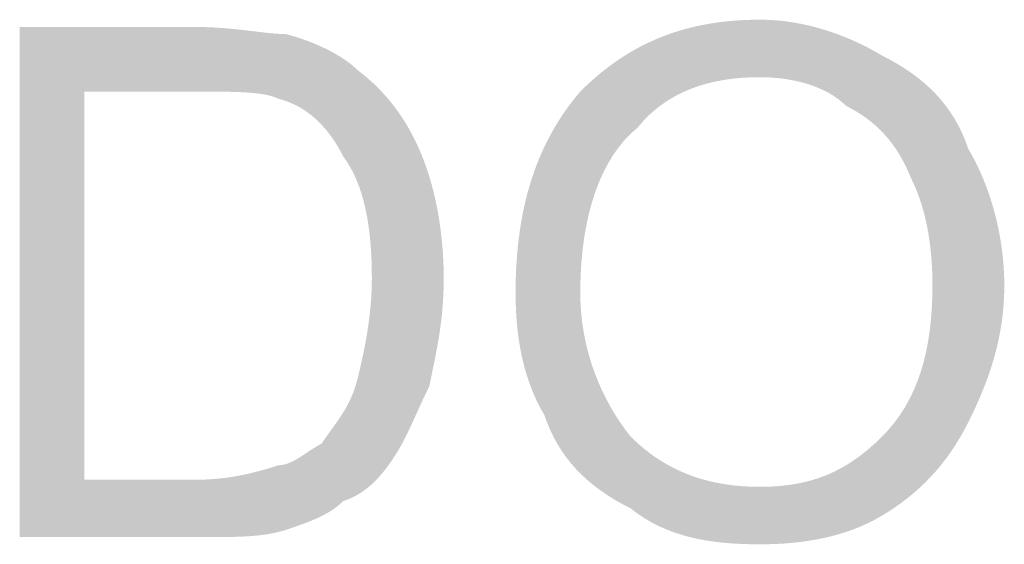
# Model space of a CAD drawing. Header units: metres. Extents: x 90616 to 91431, y 464084 to 465523.
# Tile 107 of 256: x 91234.2 to 91239.03, y 464167.95 to 464170.52. Entities that reach past the tile are written whole.
import ezdxf

# ---------------------------------------------------------------- set-up
doc = ezdxf.new("R2010")
doc.units = ezdxf.units.M
doc.layers.add('Layer 1', color=7, linetype='Continuous')

msp = doc.modelspace()

# ---------------------------------------------------------------- hatches: boundary and pattern name
at = {"layer": 'Layer 1'}
h = msp.add_hatch(color=7, dxfattribs=at)
edge = h.paths.add_edge_path()
edge.add_spline(control_points=[(91234.517, 464168.2633), (91234.517, 464168.2633), (91234.517, 464170.1683), (91234.517, 464170.1683), (91234.517, 464170.1683), (91235.0462, 464170.1683), (91235.0462, 464170.1683), (91235.2579, 464170.1683), (91235.399, 464170.1683), (91235.4696, 464170.133), (91235.6107, 464170.0978), (91235.7165, 464169.9919), (91235.7871, 464169.8508), (91235.8929, 464169.7097), (91235.9282, 464169.498), (91235.9282, 464169.2511), (91235.9282, 464169.0747), (91235.8929, 464168.8983), (91235.8576, 464168.7572), (91235.8223, 464168.6161), (91235.7518, 464168.5455), (91235.6812, 464168.4397), (91235.6107, 464168.4044), (91235.5401, 464168.3339), (91235.4696, 464168.3339), (91235.3637, 464168.2986), (91235.2226, 464168.2633), (91235.0815, 464168.2633), (91235.0815, 464168.2633), (91234.517, 464168.2633), (91234.517, 464168.2633)], knot_values=[0, 0, 0, 0, 0.035278, 0.035278, 0.035278, 0.070556, 0.070556, 0.070556, 0.105833, 0.105833, 0.105833, 0.141111, 0.141111, 0.141111, 0.176389, 0.176389, 0.176389, 0.211667, 0.211667, 0.211667, 0.246944, 0.246944, 0.246944, 0.282222, 0.282222, 0.282222, 0.3175, 0.3175, 0.3175, 0.352778, 0.352778, 0.352778, 0.352778], degree=3, periodic=0)
edge.add_line((91234.517, 464168.2633), (91234.517, 464168.2633))
edge = h.paths.add_edge_path()
edge.add_spline(control_points=[(91234.1996, 464167.9811), (91234.1996, 464167.9811), (91235.1168, 464167.9811), (91235.1168, 464167.9811), (91235.2579, 464167.9811), (91235.399, 464167.9811), (91235.5048, 464168.0164), (91235.6107, 464168.0516), (91235.7165, 464168.0869), (91235.7871, 464168.1575), (91235.8929, 464168.1927), (91235.9635, 464168.2633), (91236.034, 464168.3691), (91236.1045, 464168.475), (91236.1399, 464168.5808), (91236.2104, 464168.7219), (91236.2457, 464168.8983), (91236.2809, 464169.0394), (91236.2809, 464169.2511), (91236.2809, 464169.4627), (91236.2457, 464169.6744), (91236.1751, 464169.8508), (91236.1045, 464170.0272), (91235.9987, 464170.1683), (91235.8576, 464170.2741), (91235.7871, 464170.3447), (91235.646, 464170.4153), (91235.5048, 464170.4505), (91235.399, 464170.4505), (91235.2579, 464170.4858), (91235.0462, 464170.4858), (91235.0462, 464170.4858), (91234.1996, 464170.4858), (91234.1996, 464170.4858), (91234.1996, 464170.4858), (91234.1996, 464167.9811), (91234.1996, 464167.9811)], knot_values=[0, 0, 0, 0, 0.035278, 0.035278, 0.035278, 0.070556, 0.070556, 0.070556, 0.105833, 0.105833, 0.105833, 0.141111, 0.141111, 0.141111, 0.176389, 0.176389, 0.176389, 0.211667, 0.211667, 0.211667, 0.246944, 0.246944, 0.246944, 0.282222, 0.282222, 0.282222, 0.3175, 0.3175, 0.3175, 0.352778, 0.352778, 0.352778, 0.388056, 0.388056, 0.388056, 0.423333, 0.423333, 0.423333, 0.423333], degree=3, periodic=0)
edge.add_line((91234.1996, 464167.9811), (91234.1996, 464167.9811))
h = msp.add_hatch(color=7, dxfattribs=at)
edge = h.paths.add_edge_path()
edge.add_spline(control_points=[(91236.9512, 464169.1805), (91236.9512, 464169.5686), (91237.057, 464169.8508), (91237.2334, 464169.9919), (91237.3745, 464170.1683), (91237.5862, 464170.2389), (91237.8331, 464170.2389), (91237.9742, 464170.2389), (91238.1506, 464170.2036), (91238.2565, 464170.0977), (91238.3976, 464170.0272), (91238.5034, 464169.9214), (91238.574, 464169.745), (91238.6445, 464169.6039), (91238.6798, 464169.4275), (91238.6798, 464169.2158), (91238.6798, 464168.8983), (91238.6093, 464168.6514), (91238.4329, 464168.475), (91238.2565, 464168.2986), (91238.0801, 464168.228), (91237.8331, 464168.228), (91237.5862, 464168.228), (91237.3745, 464168.2986), (91237.1981, 464168.475), (91237.057, 464168.6514), (91236.9512, 464168.8983), (91236.9512, 464169.1805)], knot_values=[0, 0, 0, 0, 0.035278, 0.035278, 0.035278, 0.070556, 0.070556, 0.070556, 0.105833, 0.105833, 0.105833, 0.141111, 0.141111, 0.141111, 0.176389, 0.176389, 0.176389, 0.211667, 0.211667, 0.211667, 0.246944, 0.246944, 0.246944, 0.282222, 0.282222, 0.282222, 0.3175, 0.3175, 0.3175, 0.3175], degree=3, periodic=0)
edge.add_line((91236.9512, 464169.1805), (91236.9512, 464169.1805))
edge = h.paths.add_edge_path()
edge.add_spline(control_points=[(91236.6337, 464169.1805), (91236.6337, 464168.9689), (91236.669, 464168.7572), (91236.7748, 464168.5808), (91236.8454, 464168.3691), (91236.9865, 464168.228), (91237.1981, 464168.1222), (91237.3745, 464167.9811), (91237.5862, 464167.9458), (91237.8331, 464167.9458), (91238.0448, 464167.9458), (91238.2565, 464167.9811), (91238.4329, 464168.0869), (91238.6093, 464168.1927), (91238.7504, 464168.3339), (91238.8562, 464168.5455), (91238.962, 464168.7572), (91239.0326, 464168.9689), (91239.0326, 464169.2158), (91239.0326, 464169.4627), (91238.962, 464169.7097), (91238.8562, 464169.8861), (91238.7856, 464170.0977), (91238.6445, 464170.2389), (91238.4329, 464170.3447), (91238.2565, 464170.4505), (91238.0448, 464170.5211), (91237.8331, 464170.5211), (91237.4803, 464170.5211), (91237.1981, 464170.4153), (91236.9512, 464170.1683), (91236.7395, 464169.9214), (91236.6337, 464169.6039), (91236.6337, 464169.1805)], knot_values=[0, 0, 0, 0, 0.035278, 0.035278, 0.035278, 0.070556, 0.070556, 0.070556, 0.105833, 0.105833, 0.105833, 0.141111, 0.141111, 0.141111, 0.176389, 0.176389, 0.176389, 0.211667, 0.211667, 0.211667, 0.246944, 0.246944, 0.246944, 0.282222, 0.282222, 0.282222, 0.3175, 0.3175, 0.3175, 0.352778, 0.352778, 0.352778, 0.388056, 0.388056, 0.388056, 0.388056], degree=3, periodic=0)
edge.add_line((91236.6337, 464169.1805), (91236.6337, 464169.1805))

doc.saveas('drawing.dxf')
